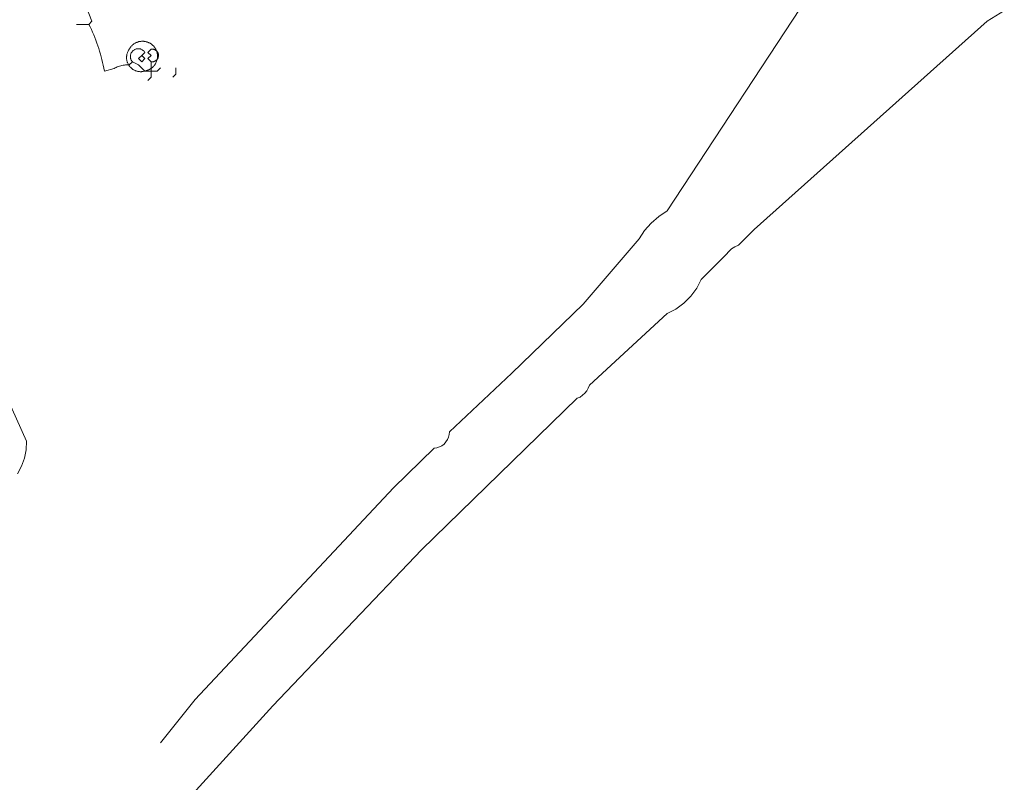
# Model space of a CAD drawing. Header units: inches. Extents: x 158416 to 160804, y 432611 to 437652.
# Tile 67 of 193: x 158994 to 159099, y 433529 to 433611. Entities that reach past the tile are written whole.
import ezdxf

# ---------------------------------------------------------------- set-up
doc = ezdxf.new("R2010")
doc.units = ezdxf.units.IN
doc.header["$MEASUREMENT"] = 0
doc.linetypes.add('DASHDOT', pattern=[0])
for name, color, linetype in [('4.2-K&L-LAAGSPANNING', 10, 'Continuous'), ('4.2-K&L-LAGEDRUK GAS', 42, 'Continuous'), ('4.2-K&L-MIDDENSPANNING', 10, 'Continuous'), ('4.2-K&L-SIGNAAL UPC', 222, 'Continuous'), ('4.2-K&L-WATERLEIDING', 150, 'Continuous')]:
    doc.layers.add(name, color=color, linetype=linetype)

msp = doc.modelspace()

# ---------------------------------------------------------------- linework, layer by layer
at = {"layer": '4.2-K&L-LAAGSPANNING', "linetype": 'DASHDOT', "lineweight": 0, "ltscale": 2}
msp.add_polyline3d([(159008.67, 433533, 0), (159012.4, 433537.63, 0), (159033.67, 433560.33, 0), (159038.03, 433564.57, 0), (159038.32, 433564.61, 0), (159038.6, 433564.71, 0), (159038.86, 433564.84, 0), (159039.09, 433565.02, 0), (159039.29, 433565.24, 0), (159039.45, 433565.49, 0), (159039.57, 433565.76, 0), (159039.64, 433566.04, 0), (159039.67, 433566.33, 0), (159046.37, 433572.6, 0), (159054, 433580, 0), (159060, 433587, 0), (159060.6, 433587.89, 0), (159061.31, 433588.69, 0), (159062.11, 433589.4, 0), (159063, 433590, 0), (159079, 433614.33, 0)], dxfattribs=at)
at = {"layer": '4.2-K&L-LAGEDRUK GAS', "linetype": 'Continuous', "lineweight": 0, "ltscale": 15}
msp.add_line((158999.67, 433610), (159001, 433610), dxfattribs=at)
for points in [[(159000.67, 433612, 0), (159001.33, 433610.33, 0), (159001, 433610, 0), (159001.14, 433609.72, 0), (159001.27, 433609.44, 0), (159001.4, 433609.16, 0), (159001.52, 433608.87, 0), (159001.64, 433608.58, 0), (159001.75, 433608.29, 0), (159001.86, 433608, 0), (159001.96, 433607.71, 0), (159002.06, 433607.41, 0), (159002.15, 433607.12, 0), (159002.24, 433606.82, 0), (159002.33, 433606.52, 0), (159002.4, 433606.22, 0), (159002.48, 433605.91, 0), (159002.55, 433605.61, 0), (159002.61, 433605.31, 0), (159002.67, 433605, 0), (159003.7, 433605.27, 0), (159003.82, 433605.33, 0), (159003.93, 433605.39, 0), (159004.05, 433605.44, 0), (159004.18, 433605.48, 0), (159004.3, 433605.53, 0), (159004.43, 433605.56, 0), (159004.55, 433605.59, 0), (159004.68, 433605.62, 0), (159004.81, 433605.64, 0), (159004.94, 433605.66, 0), (159005.07, 433605.66, 0), (159005.2, 433605.67, 0), (159005.33, 433605.67, 0), (159005.67, 433606, 0), (159005.62, 433606.05, 0), (159005.59, 433606.11, 0), (159005.55, 433606.17, 0), (159005.52, 433606.23, 0), (159005.5, 433606.29, 0), (159005.48, 433606.35, 0), (159005.47, 433606.42, 0), (159005.46, 433606.49, 0), (159005.46, 433606.55, 0), (159005.46, 433606.62, 0), (159005.47, 433606.69, 0), (159005.48, 433606.75, 0), (159005.5, 433606.82, 0), (159005.52, 433606.88, 0), (159005.55, 433606.94, 0), (159005.59, 433607, 0), (159005.63, 433607.06, 0), (159005.67, 433607.11, 0), (159005.71, 433607.16, 0), (159005.77, 433607.2, 0), (159005.82, 433607.24, 0), (159005.88, 433607.28, 0), (159005.94, 433607.31, 0), (159006, 433607.34, 0), (159006.06, 433607.36, 0), (159006.13, 433607.37, 0), (159006.19, 433607.38, 0), (159006.26, 433607.39, 0), (159006.33, 433607.39, 0), (159006.39, 433607.38, 0), (159006.46, 433607.37, 0), (159006.53, 433607.36, 0), (159006.59, 433607.34, 0), (159006.65, 433607.31, 0), (159006.71, 433607.28, 0), (159006.77, 433607.24, 0), (159006.82, 433607.2, 0), (159006.87, 433607.16, 0), (159006.92, 433607.11, 0), (159006.96, 433607.06, 0), (159007, 433607, 0), (159006.67, 433606.67, 0), (159006.33, 433606.33, 0), (159006.67, 433606, 0), (159007, 433606.33, 0), (159006.67, 433606.67, 0)], [(159007.33, 433604, 0), (159007.67, 433604.33, 0), (159007.67, 433605, 0), (159007.67, 433606, 0), (159007.33, 433606.33, 0), (159007.67, 433606.67, 0), (159007.33, 433607, 0), (159007.67, 433607.33, 0), (159007.71, 433607.34, 0), (159007.75, 433607.34, 0), (159007.79, 433607.34, 0), (159007.84, 433607.34, 0), (159007.88, 433607.34, 0), (159007.92, 433607.33, 0), (159007.96, 433607.32, 0), (159008, 433607.31, 0), (159008.04, 433607.3, 0), (159008.08, 433607.28, 0), (159008.12, 433607.26, 0), (159008.16, 433607.24, 0), (159008.19, 433607.21, 0), (159008.22, 433607.19, 0), (159008.26, 433607.16, 0), (159008.29, 433607.13, 0), (159008.31, 433607.1, 0), (159008.34, 433607.06, 0), (159008.36, 433607.03, 0), (159008.39, 433606.99, 0), (159008.4, 433606.95, 0), (159008.42, 433606.92, 0), (159008.44, 433606.88, 0), (159008.45, 433606.83, 0), (159008.46, 433606.79, 0), (159008.46, 433606.75, 0), (159008.47, 433606.71, 0), (159008.47, 433606.67, 0), (159008.47, 433606.62, 0), (159008.46, 433606.58, 0), (159008.46, 433606.54, 0), (159008.45, 433606.5, 0), (159008.44, 433606.46, 0), (159008.42, 433606.42, 0), (159008.4, 433606.38, 0), (159008.39, 433606.34, 0), (159008.36, 433606.3, 0), (159008.34, 433606.27, 0), (159008.31, 433606.24, 0), (159008.29, 433606.2, 0), (159008.26, 433606.17, 0), (159008.22, 433606.15, 0), (159008.19, 433606.12, 0), (159008.16, 433606.1, 0), (159008.12, 433606.07, 0), (159008.08, 433606.05, 0), (159008.04, 433606.04, 0), (159008, 433606.02, 0), (159007.96, 433606.01, 0), (159007.92, 433606, 0), (159007.88, 433605.99, 0), (159007.84, 433605.99, 0), (159007.79, 433605.99, 0), (159007.75, 433605.99, 0), (159007.71, 433605.99, 0), (159007.67, 433606, 0)], [(159008.67, 433605.33, 0), (159008.33, 433605, 0), (159007.67, 433605, 0), (159007, 433605, 0), (159006.33, 433605.67, 0), (159005.67, 433606, 0)], [(159010, 433604.33, 0), (159010.33, 433604.67, 0), (159010.33, 433605.33, 0)]]:
    msp.add_polyline3d(points, dxfattribs=at)
at = {"layer": '4.2-K&L-MIDDENSPANNING', "linetype": 'Continuous', "lineweight": 0, "ltscale": 1.75}
msp.add_polyline3d([(159007, 433605, 0), (159007.06, 433605.01, 0), (159007.13, 433605.03, 0), (159007.19, 433605.04, 0), (159007.25, 433605.06, 0), (159007.31, 433605.08, 0), (159007.37, 433605.11, 0), (159007.43, 433605.13, 0), (159007.49, 433605.16, 0), (159007.55, 433605.19, 0), (159007.6, 433605.22, 0), (159007.66, 433605.26, 0), (159007.71, 433605.3, 0), (159007.76, 433605.34, 0), (159007.81, 433605.38, 0), (159007.86, 433605.42, 0), (159007.91, 433605.47, 0), (159007.95, 433605.51, 0), (159007.99, 433605.56, 0), (159008.03, 433605.61, 0), (159008.07, 433605.67, 0), (159008.11, 433605.72, 0), (159008.14, 433605.78, 0), (159008.17, 433605.83, 0), (159008.2, 433605.89, 0), (159008.23, 433605.95, 0), (159008.25, 433606.01, 0), (159008.27, 433606.07, 0), (159008.29, 433606.13, 0), (159008.31, 433606.19, 0), (159008.33, 433606.26, 0), (159008.34, 433606.32, 0), (159008.35, 433606.38, 0), (159008.35, 433606.45, 0), (159008.36, 433606.51, 0), (159008.36, 433606.58, 0), (159008.36, 433606.64, 0), (159008.36, 433606.71, 0), (159008.35, 433606.77, 0), (159008.34, 433606.84, 0), (159008.33, 433606.9, 0), (159008.31, 433606.96, 0), (159008.3, 433607.03, 0), (159008.28, 433607.09, 0), (159008.26, 433607.15, 0), (159008.23, 433607.21, 0), (159008.21, 433607.27, 0), (159008.18, 433607.33, 0), (159008.15, 433607.38, 0), (159008.11, 433607.44, 0), (159008.08, 433607.49, 0), (159008.04, 433607.55, 0), (159008, 433607.6, 0), (159007.96, 433607.65, 0), (159007.92, 433607.69, 0), (159007.87, 433607.74, 0), (159007.82, 433607.78, 0), (159007.77, 433607.83, 0), (159007.72, 433607.87, 0), (159007.67, 433607.9, 0), (159007.62, 433607.94, 0), (159007.56, 433607.97, 0), (159007.5, 433608.01, 0), (159007.45, 433608.03, 0), (159007.39, 433608.06, 0), (159007.33, 433608.09, 0), (159007.27, 433608.11, 0), (159007.21, 433608.13, 0), (159007.14, 433608.14, 0), (159007.08, 433608.16, 0), (159007.02, 433608.17, 0), (159006.95, 433608.18, 0), (159006.89, 433608.19, 0), (159006.82, 433608.19, 0), (159006.76, 433608.19, 0), (159006.69, 433608.19, 0), (159006.63, 433608.19, 0), (159006.56, 433608.18, 0), (159006.5, 433608.17, 0), (159006.44, 433608.16, 0), (159006.37, 433608.15, 0), (159006.31, 433608.13, 0), (159006.25, 433608.11, 0), (159006.19, 433608.09, 0), (159006.13, 433608.06, 0), (159006.07, 433608.04, 0), (159006.01, 433608.01, 0), (159005.95, 433607.98, 0), (159005.9, 433607.94, 0), (159005.84, 433607.91, 0), (159005.79, 433607.87, 0), (159005.74, 433607.83, 0), (159005.69, 433607.79, 0), (159005.64, 433607.75, 0), (159005.6, 433607.7, 0), (159005.55, 433607.65, 0), (159005.51, 433607.6, 0), (159005.47, 433607.55, 0), (159005.43, 433607.5, 0), (159005.4, 433607.45, 0), (159005.36, 433607.39, 0), (159005.33, 433607.33, 0), (159005.3, 433607.28, 0), (159005.26, 433607.23, 0), (159005.23, 433607.17, 0), (159005.2, 433607.12, 0), (159005.18, 433607.06, 0), (159005.15, 433607, 0), (159005.13, 433606.94, 0), (159005.11, 433606.88, 0), (159005.09, 433606.82, 0), (159005.08, 433606.76, 0), (159005.07, 433606.7, 0), (159005.06, 433606.64, 0), (159005.05, 433606.58, 0), (159005.05, 433606.51, 0), (159005.04, 433606.45, 0), (159005.04, 433606.39, 0), (159005.05, 433606.32, 0), (159005.05, 433606.26, 0), (159005.06, 433606.2, 0), (159005.07, 433606.14, 0), (159005.09, 433606.08, 0), (159005.11, 433606.02, 0), (159005.12, 433605.96, 0), (159005.15, 433605.9, 0), (159005.17, 433605.84, 0), (159005.2, 433605.78, 0), (159005.23, 433605.73, 0), (159005.26, 433605.67, 0), (159005.29, 433605.62, 0), (159005.33, 433605.57, 0), (159005.36, 433605.51, 0), (159005.4, 433605.47, 0), (159005.44, 433605.42, 0), (159005.49, 433605.37, 0), (159005.53, 433605.33, 0), (159005.58, 433605.29, 0), (159005.63, 433605.25, 0), (159005.68, 433605.21, 0), (159005.73, 433605.18, 0), (159005.79, 433605.14, 0), (159005.84, 433605.11, 0), (159005.9, 433605.08, 0), (159005.95, 433605.06, 0), (159006.01, 433605.03, 0), (159006.07, 433605.01, 0), (159006.13, 433604.99, 0), (159006.19, 433604.98, 0), (159006.25, 433604.96, 0), (159006.32, 433604.95, 0), (159006.38, 433604.94, 0), (159006.44, 433604.94, 0), (159006.5, 433604.93, 0), (159006.57, 433604.93, 0), (159006.63, 433604.93, 0), (159006.69, 433604.94, 0), (159006.75, 433604.95, 0), (159006.82, 433604.96, 0), (159006.88, 433604.97, 0), (159006.94, 433604.98, 0)], close=True, dxfattribs=at)
at = {"layer": '4.2-K&L-SIGNAAL UPC', "linetype": 'Continuous', "lineweight": 0, "ltscale": 1.75}
msp.add_polyline3d([(159005, 433519.67, 0), (159020.73, 433536.97, 0), (159036.67, 433553.67, 0), (159053.37, 433569.93, 0), (159053.67, 433570.06, 0), (159053.95, 433570.24, 0), (159054.2, 433570.47, 0), (159054.4, 433570.73, 0), (159054.56, 433571.02, 0), (159054.67, 433571.33, 0), (159063, 433579, 0), (159063.95, 433579.48, 0), (159064.81, 433580.11, 0), (159065.56, 433580.86, 0), (159066.18, 433581.72, 0), (159066.67, 433582.67, 0), (159069.33, 433585.33, 0), (159069.61, 433585.66, 0), (159069.92, 433585.93, 0), (159070.28, 433586.16, 0), (159070.67, 433586.33, 0), (159072.33, 433588, 0), (159097.33, 433610.33, 0), (159099.17, 433611.5, 0)], dxfattribs=at)
at = {"layer": '4.2-K&L-WATERLEIDING', "linetype": 'Continuous', "lineweight": 0, "ltscale": 2}
msp.add_polyline3d([(158993.35, 433561.81, 0), (158993.78, 433562.63, 0), (158994.09, 433563.51, 0), (158994.27, 433564.41, 0), (158994.33, 433565.33, 0), (158971.6, 433615.97, 0)], dxfattribs=at)

doc.saveas('drawing.dxf')
